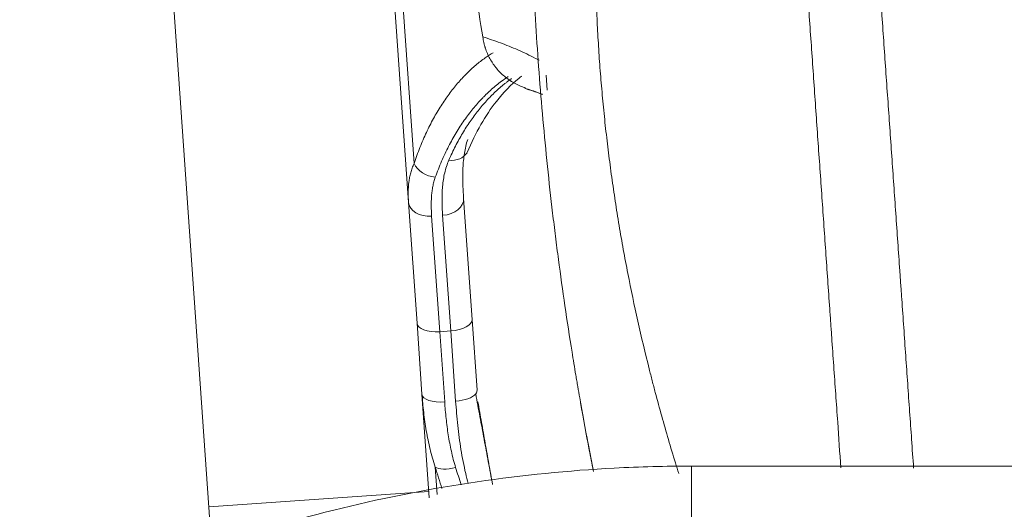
# Model space of a CAD drawing. Header units: millimetres. Extents: x -8 to 594, y 0 to 420.
# Tile 59 of 249: x 215.09 to 219.56, y 141.64 to 143.86. Entities that reach past the tile are written whole.
import ezdxf

# ---------------------------------------------------------------- set-up
doc = ezdxf.new("R2010")
doc.units = ezdxf.units.MM
doc.layers.add('1', color=7, linetype='Continuous', true_color=0xffffff)
doc.styles.add('Calibri', font='txt')
doc.dimstyles.get("Standard").update_dxf_attribs({"dimtxt": 0.18, "dimasz": 0.18, "dimexe": 0.18, "dimexo": 0.0625, "dimgap": 0.09, "dimtad": 0, "dimtih": 1, "dimtoh": 1, "dimdec": 4, "dimzin": 0, "dimdsep": 46, "dimtxsty": 'Standard', "dimcen": 0.09, "dimadec": 0, "dimazin": 0, "dimtfac": 1, "dimtdec": 4, "dimtofl": 0, "dimtmove": 0, "dimatfit": 3, "dimfxl": 0, "dimtolj": 1, "dimtzin": 0, "dimarcsym": 0})

# ---------------------------------------------------------------- blocks, each defined once
blk = doc.blocks.new('_U10')
at = {"layer": '1', "color": 18, "lineweight": 13}
for p, q in [((231.6494, 186.7855), (348.276, 186.7855)), ((346.276, 186.7855), (346.276, 152.3475)), ((346.276, 105.4567), (346.276, 139.8946)), ((192.5082, 105.4567), (348.276, 105.4567))]:
    blk.add_line(p, q, dxfattribs=at)
at = {"layer": '1', "color": 18}
for points in [[(346.276, 186.7855), (347.2139, 183.2855), (345.3382, 183.2855)], [(346.276, 105.4567), (345.3382, 108.9567), (347.2139, 108.9567)]]:
    blk.add_solid(points, dxfattribs=at)
at = {"layer": '1', "color": 18, "linetype": 'Continuous', "lineweight": 13, "char_height": 3.5, "attachment_point": 7, "rotation": 90, "line_spacing_factor": 1.399613, "style": 'Calibri'}
for s, insert in [('\\fCalibri|b0|i0;\\W1.0000;LIFTING STROPS* EYE', (356.9391, 122.4309)), ('\\fCalibri|b0|i0;\\W1.0000;2.28', (349.6162, 141.5521))]:
    blk.add_mtext(s, dxfattribs=dict(at, insert=insert))
blk = doc.blocks.new('_U13')
at = {"layer": '1', "color": 18, "lineweight": 13}
for p, q in [((115.9572, 152.2661), (52.7271, 152.2661)), ((54.7271, 152.2661), (54.7271, 135.0899)), ((54.7271, 105.4607), (54.7271, 122.637)), ((252.5082, 105.4607), (52.7271, 105.4607))]:
    blk.add_line(p, q, dxfattribs=at)
at = {"layer": '1', "color": 18}
for points in [[(54.7271, 152.2661), (55.6649, 148.7661), (53.7892, 148.7661)], [(54.7271, 105.4607), (53.7892, 108.9607), (55.6649, 108.9607)]]:
    blk.add_solid(points, dxfattribs=at)
at = {"layer": '1', "color": 18, "linetype": 'Continuous', "lineweight": 13, "insert": (58.0672, 124.2945), "char_height": 3.5, "attachment_point": 7, "rotation": 90, "line_spacing_factor": 1.399613, "style": 'Calibri'}
blk.add_mtext('\\fCalibri|b0|i0;\\W1.0000;0.94', dxfattribs=at)
blk = doc.blocks.new('_U14')
at = {"layer": '1', "color": 18, "lineweight": 13}
for p, q in [((217.6246, 152.25), (333.7983, 152.25)), ((331.7983, 152.25), (331.7983, 135.0834)), ((331.7983, 105.4639), (331.7983, 122.6305)), ((254.8752, 105.4639), (333.7983, 105.4639))]:
    blk.add_line(p, q, dxfattribs=at)
at = {"layer": '1', "color": 18}
for points in [[(331.7983, 152.25), (332.7361, 148.75), (330.8604, 148.75)], [(331.7983, 105.4639), (330.8604, 108.9639), (332.7361, 108.9639)]]:
    blk.add_solid(points, dxfattribs=at)
at = {"layer": '1', "color": 18, "linetype": 'Continuous', "lineweight": 13, "insert": (335.1384, 124.288), "char_height": 3.5, "attachment_point": 7, "rotation": 90, "line_spacing_factor": 1.399613, "style": 'Calibri'}
blk.add_mtext('\\fCalibri|b0|i0;\\W1.0000;0.94', dxfattribs=at)

msp = doc.modelspace()

# ---------------------------------------------------------------- linework, layer by layer
at = {"layer": '1', "color": 155, "linetype": 'Continuous', "lineweight": 18}
for p, q in [((216.858, 143.0271), (216.6564, 145.9102)), ((215.6557, 145.8854), (215.9626, 141.4961)), ((217.1074, 143.0446), (217.1458, 142.4961)), ((216.8964, 142.4787), (216.858, 143.0271)), ((216.9188, 142.1573), (216.8964, 142.4787)), ((217.1458, 142.4961), (217.1682, 142.1748)), ((216.9517, 141.6873), (216.9188, 142.1573)), ((265.333, 141.8396), (218.1402, 141.8311)), ((265.333, 141.8396), (218.1402, 141.8311)), ((215.9522, 141.6457), (216.9497, 141.7155))]:
    msp.add_line(p, q, dxfattribs=at)
at = {"layer": '1', "color": 155, "linetype": 'Continuous', "lineweight": 13}
for p, q in [((216.6935, 145.9121), (216.883, 143.2029)), ((217.482, 143.6037), (217.4868, 143.5355)), ((216.9626, 142.9649), (216.9993, 142.4404)), ((217.0492, 142.4439), (217.0125, 142.9684)), ((216.9993, 142.4404), (217.0492, 142.4439)), ((216.9993, 142.4404), (217.0216, 142.1218)), ((217.0714, 142.1253), (217.0492, 142.4439)), ((218.1402, 141.8311), (218.1405, 140.2436)), ((218.1402, 141.8311), (218.1405, 140.2436)), ((216.9879, 141.7019), (216.9792, 141.8267))]:
    msp.add_line(p, q, dxfattribs=at)
for centre, major_axis, ratio, start_param, end_param in [((217.0349, 143.2988), (0.0925, -0.0381), 0.773445, 5.078754, 6.16171), ((216.9738, 143.2184), (-0.0948, 0.0317), 0.747638, 0.622226, 1.871033), ((217.0076, 143.0376), (0.0998, 0.007), 0.693431, 4.712389, 6.283185), ((216.9578, 143.0341), (-0.0998, -0.007), 0.693431, 0, 1.570796), ((216.9961, 142.4857), (-0.0998, -0.007), 0.454015, 0, 1.570796), ((217.046, 142.4891), (0.0998, 0.007), 0.454015, 4.712389, 6.283185), ((217.0186, 142.1643), (-0.0998, -0.007), 0.425909, 0, 1.570796), ((217.0685, 142.1678), (0.0998, 0.007), 0.425909, 4.712389, 5.911692), ((217.0685, 141.8647), (-0.0956, -0.0293), 0.390838, 0.26411, 1.480607)]:
    msp.add_ellipse(centre, major_axis=major_axis, ratio=ratio, start_param=start_param, end_param=end_param, dxfattribs=at)
at = {"layer": '1', "color": 155, "linetype": 'Continuous', "lineweight": 18}
msp.add_ellipse((217.0685, 142.1678), major_axis=(0.0998, 0.007), ratio=0.425909, start_param=5.911692, end_param=6.283185, dxfattribs=at)
for points, degree, knots in [([(218.8179, 141.8237), (218.8131, 141.8922), (218.8083, 141.961), (218.7975, 142.1149), (218.7915, 142.2002), (218.7825, 142.3289), (218.7788, 142.3827), (218.775, 142.4367), (218.7735, 142.4583), (218.7727, 142.4692), (218.7705, 142.5016), (218.7629, 142.6098), (218.7553, 142.7182), (218.7462, 142.8485), (218.7432, 142.8919), (218.7371, 142.9789), (218.7341, 143.0224), (218.7249, 143.1531), (218.7127, 143.3275), (218.6944, 143.5899), (218.676, 143.8529), (218.6575, 144.1168), (218.639, 144.3813), (218.6205, 144.6466), (218.6081, 144.8239), (218.5988, 144.9571), (218.5957, 145.0015), (218.5922, 145.0515), (218.5918, 145.0571), (218.591, 145.0682), (218.5906, 145.0738), (218.5894, 145.0904), (218.5871, 145.1238), (218.5786, 145.2459), (218.5646, 145.4451), (218.5462, 145.7093), (218.5339, 145.8845), (218.5263, 145.9937), (218.5244, 146.021), (218.5225, 146.0482), (218.5217, 146.0591), (218.5213, 146.0646), (218.5202, 146.0809), (218.5164, 146.1354), (218.5126, 146.1895), (218.5035, 146.3191), (218.4915, 146.4907), (218.4797, 146.6597), (218.4709, 146.7857), (218.468, 146.8275), (218.4622, 146.9108), (218.4592, 146.9523), (218.4506, 147.0764), (218.4391, 147.2407), (218.4221, 147.4835), (218.4109, 147.643), (218.3999, 147.8013), (218.3944, 147.8799), (218.3835, 148.0358), (218.3781, 148.1132), (218.3673, 148.2668), (218.362, 148.3429), (218.3514, 148.4941), (218.3462, 148.569), (218.3397, 148.6619), (218.3383, 148.6816), (218.3369, 148.7013), (218.3368, 148.703), (218.3368, 148.7036), (218.3367, 148.7048), (218.3365, 148.7077), (218.3363, 148.7105), (218.3361, 148.7134), (218.336, 148.7143), (218.336, 148.7152), (218.336, 148.7156), (218.3359, 148.7157), (218.3359, 148.716), (218.3358, 148.7173), (218.3357, 148.7198), (218.3355, 148.7221), (218.3354, 148.7235), (218.3354, 148.7238), (218.3353, 148.7244), (218.3353, 148.7247), (218.3353, 148.7256), (218.3346, 148.7354), (218.3313, 148.7824), (218.328, 148.8295), (218.3227, 148.9057), (218.32, 148.9442), (218.3159, 149.0026), (218.3145, 149.0221), (218.3118, 149.0615), (218.3104, 149.0812), (218.3062, 149.1408), (218.3034, 149.181), (218.2992, 149.2418), (218.297, 149.2724), (218.2945, 149.3083), (218.2933, 149.3263), (218.2927, 149.3347), (218.2924, 149.3381), (218.2924, 149.3389), (218.2924, 149.3392), (218.2923, 149.3394), (218.2923, 149.3399), (218.2922, 149.3408), (218.2922, 149.3418), (218.2921, 149.3428), (218.2921, 149.3433), (218.292, 149.3438), (218.292, 149.3441), (218.292, 149.3442), (218.292, 149.3443), (218.292, 149.3444), (218.292, 149.3444)], 3, [0, 0, 0, 0, 0.027368, 0.027368, 0.060907, 0.060907, 0.077676, 0.081869, 0.081869, 0.086061, 0.086061, 0.094446, 0.127985, 0.127985, 0.144754, 0.144754, 0.161524, 0.161524, 0.195063, 0.228602, 0.262141, 0.29568, 0.329219, 0.362758, 0.396297, 0.396297, 0.413067, 0.413067, 0.415163, 0.415163, 0.417259, 0.417259, 0.421452, 0.429836, 0.463375, 0.496914, 0.530453, 0.530453, 0.538838, 0.540934, 0.540934, 0.543031, 0.543031, 0.547223, 0.563992, 0.563992, 0.597532, 0.631071, 0.631071, 0.64784, 0.64784, 0.66461, 0.66461, 0.698149, 0.731688, 0.765227, 0.765227, 0.798766, 0.798766, 0.832305, 0.832305, 0.865844, 0.865844, 0.899383, 0.899383, 0.907768, 0.908292, 0.908292, 0.908554, 0.908554, 0.908816, 0.909864, 0.909864, 0.910126, 0.910257, 0.910257, 0.910322, 0.910322, 0.910388, 0.910912, 0.911436, 0.911436, 0.911567, 0.911567, 0.911698, 0.911698, 0.91196, 0.916152, 0.932922, 0.932922, 0.949691, 0.949691, 0.958076, 0.958076, 0.966461, 0.966461, 0.98323, 0.98323, 0.991615, 0.995808, 0.997904, 0.998952, 0.999214, 0.999279, 0.999279, 0.999345, 0.999345, 0.999476, 0.999738, 0.999738, 0.999869, 0.999934, 0.999967, 0.999984, 0.999984, 1, 1, 1, 1]), ([(218.6299, 149.2261), (218.6303, 149.2211), (218.6308, 149.2134), (218.6313, 149.2057), (218.6316, 149.2018), (218.6317, 149.2006), (218.6319, 149.198), (218.632, 149.1967), (218.6321, 149.1941), (218.6322, 149.1928), (218.6324, 149.1903), (218.6325, 149.189), (218.6328, 149.1851), (218.6333, 149.1774), (218.6353, 149.1492), (218.6371, 149.1237), (218.6413, 149.0628), (218.6442, 149.0225), (218.6497, 148.9425), (218.6525, 148.9029), (218.6566, 148.8439), (218.658, 148.8243), (218.6607, 148.7854), (218.6621, 148.766), (218.6661, 148.708), (218.6688, 148.6697), (218.6741, 148.5939), (218.6767, 148.5563), (218.6807, 148.5005), (218.6819, 148.482), (218.6834, 148.4613), (218.6836, 148.459), (218.6838, 148.4555), (218.6839, 148.4544), (218.684, 148.4521), (218.6841, 148.4509), (218.6844, 148.4475), (218.6845, 148.4452), (218.6848, 148.4406), (218.685, 148.4383), (218.6858, 148.4267), (218.689, 148.3806), (218.6923, 148.3343), (218.7001, 148.2225), (218.7053, 148.1474), (218.7159, 147.9958), (218.7213, 147.9194), (218.7321, 147.7652), (218.7375, 147.6875), (218.7485, 147.5308), (218.7595, 147.3728), (218.7763, 147.132), (218.7877, 146.9689), (218.7964, 146.8456), (218.7993, 146.8044), (218.805, 146.7216), (218.808, 146.68), (218.8167, 146.5548), (218.8285, 146.3866), (218.8404, 146.2158), (218.8494, 146.0866), (218.8525, 146.0434), (218.8559, 145.9946), (218.8563, 145.9892), (218.857, 145.9783), (218.8574, 145.9729), (218.8585, 145.9566), (218.8608, 145.924), (218.8631, 145.8914), (218.8707, 145.7825), (218.8829, 145.6078), (218.9013, 145.3444), (218.9137, 145.1677), (218.9203, 145.0736), (218.9207, 145.0681), (218.9214, 145.057), (218.9218, 145.0515), (218.923, 145.0349), (218.9253, 145.0016), (218.9307, 144.9241), (218.9354, 144.8578), (218.9446, 144.7252), (218.957, 144.5487), (218.9754, 144.2848), (218.9938, 144.0216), (219.0122, 143.7591), (219.0305, 143.4975), (219.0427, 143.3235), (219.0518, 143.1933), (219.0548, 143.1499), (219.0609, 143.0632), (219.0639, 143.0199), (219.073, 142.89), (219.079, 142.8036), (219.0866, 142.6957), (219.0888, 142.6633), (219.0911, 142.631), (219.0922, 142.6148), (219.0926, 142.6095), (219.0933, 142.5987), (219.0967, 142.5502), (219.1001, 142.502), (219.1091, 142.3737), (219.115, 142.2887), (219.1268, 142.1199), (219.1327, 142.036), (219.1416, 141.9088), (219.1446, 141.8651), (219.1477, 141.8215)], 3, [0, 0, 0, 0, 0.002117, 0.003175, 0.003175, 0.003704, 0.003704, 0.004233, 0.004233, 0.004763, 0.004763, 0.005292, 0.005292, 0.00635, 0.008467, 0.016934, 0.016934, 0.033867, 0.033867, 0.050801, 0.050801, 0.059268, 0.059268, 0.067735, 0.067735, 0.084668, 0.084668, 0.101602, 0.101602, 0.110069, 0.110069, 0.111127, 0.111127, 0.111656, 0.111656, 0.112185, 0.112185, 0.113244, 0.113244, 0.114302, 0.114302, 0.118536, 0.135469, 0.135469, 0.169337, 0.169337, 0.203204, 0.203204, 0.237071, 0.237071, 0.270938, 0.304806, 0.338673, 0.338673, 0.355607, 0.355607, 0.37254, 0.37254, 0.406408, 0.440275, 0.440275, 0.457209, 0.457209, 0.459325, 0.459325, 0.461442, 0.461442, 0.465675, 0.474142, 0.474142, 0.50801, 0.541877, 0.575744, 0.575744, 0.577861, 0.577861, 0.579978, 0.579978, 0.584211, 0.592678, 0.609612, 0.609612, 0.643479, 0.677346, 0.711213, 0.745081, 0.778948, 0.812815, 0.812815, 0.829749, 0.829749, 0.846683, 0.846683, 0.88055, 0.88055, 0.889017, 0.89325, 0.89325, 0.895367, 0.895367, 0.897484, 0.914417, 0.914417, 0.948285, 0.948285, 0.982152, 0.982152, 1, 1, 1, 1]), ([(217.0286, 145.4624), (217.0295, 145.4271), (217.031, 145.3742), (217.0329, 145.3212), (217.0343, 145.286), (217.035, 145.2683), (217.0388, 145.1802), (217.0462, 145.0392), (217.0612, 144.828), (217.0739, 144.6874), (217.0844, 144.582), (217.0881, 144.5469), (217.0957, 144.4766), (217.0997, 144.4416), (217.1121, 144.3363), (217.121, 144.2663), (217.1401, 144.1263), (217.1502, 144.0564), (217.1717, 143.9167), (217.183, 143.847), (217.1949, 143.7773)], 3, [0, 0, 0, 0, 0.0625, 0.09375, 0.09375, 0.125, 0.125, 0.25, 0.375, 0.5, 0.5, 0.5625, 0.5625, 0.625, 0.625, 0.75, 0.75, 0.875, 0.875, 1, 1, 1, 1]), ([(217.6962, 141.8066), (217.6879, 141.8489), (217.6796, 141.8913), (217.6586, 142.0022), (217.6461, 142.0709), (217.631, 142.1574), (217.6265, 142.1833), (217.622, 142.2093), (217.6191, 142.2267), (217.6176, 142.2354), (217.6103, 142.2788), (217.6046, 142.3136), (217.5878, 142.4181), (217.5771, 142.4878), (217.5566, 142.6277), (217.5468, 142.6977), (217.5329, 142.803), (217.5284, 142.8381), (217.5196, 142.9084), (217.5153, 142.9436), (217.5028, 143.0492), (217.495, 143.1198), (217.4803, 143.2611), (217.4735, 143.3319), (217.4608, 143.4737), (217.4491, 143.6158), (217.4345, 143.8296), (217.4229, 144.0441), (217.4171, 144.1876), (217.4124, 144.3313), (217.4106, 144.4033), (217.4079, 144.5475), (217.4071, 144.6197), (217.4068, 144.6921)], 3, [0, 0, 0, 0, 0.045696, 0.045696, 0.119104, 0.119104, 0.137456, 0.146632, 0.146632, 0.155808, 0.155808, 0.192512, 0.192512, 0.26592, 0.26592, 0.339328, 0.339328, 0.376032, 0.376032, 0.412736, 0.412736, 0.486144, 0.486144, 0.559552, 0.559552, 0.63296, 0.706368, 0.779776, 0.853184, 0.853184, 0.926592, 0.926592, 1, 1, 1, 1]), ([(252.9174, 129.9099), (252.4115, 129.9115), (251.801, 129.9135), (251.1396, 129.9156), (250.4498, 129.9179), (249.7402, 129.9203), (249.5041, 129.921), (249.3513, 129.9215), (249.1179, 129.9223), (248.5658, 129.9242), (247.3905, 129.9281), (244.5475, 129.9378), (238.643, 129.9586), (231.1512, 129.9873), (223.3503, 130.0191), (215.2971, 130.0554), (208.1147, 130.0887), (203.248, 130.1138), (199.938, 130.1355), (196.9311, 130.1595), (194.5612, 130.1822), (192.5021, 130.2045), (190.4434, 130.2292), (188.063, 130.2622), (185.6472, 130.3013), (183.1028, 130.3492), (180.691, 130.403), (178.6658, 130.4548), (176.7523, 130.5106), (174.8413, 130.5738), (173.1434, 130.6376), (171.6186, 130.7013), (170.3138, 130.7609), (169.1724, 130.817), (168.2592, 130.8644), (167.2905, 130.9176), (166.1516, 130.9837), (164.7967, 131.068), (163.2828, 131.1699), (161.5459, 131.2983), (159.6594, 131.4524), (157.7766, 131.6219), (155.8986, 131.8078), (154.0272, 132.0108), (152.1922, 132.2282), (150.5521, 132.4397), (149.1045, 132.6401), (147.8474, 132.8249), (146.7784, 132.9898), (145.869, 133.1356), (144.9631, 133.2866), (144.0606, 133.4427), (143.1616, 133.6041), (142.2661, 133.7708), (141.3742, 133.9429), (140.4858, 134.1204), (139.6012, 134.3034), (138.7201, 134.4919), (137.8428, 134.686), (136.9691, 134.8857), (136.0988, 135.091), (135.232, 135.3018), (134.3687, 135.5182), (133.5086, 135.7399), (132.6516, 135.9671), (131.7976, 136.1995), (130.9465, 136.4371), (130.0981, 136.6797), (129.2437, 136.9298), (128.2218, 137.2357), (127.0359, 137.6002), (125.8392, 137.9792), (124.6673, 138.3607), (123.3422, 138.8029), (122.0247, 139.2528), (120.7168, 139.709), (119.2732, 140.224), (117.6611, 140.8126), (116.2481, 141.3394), (114.9759, 141.8213), (113.7096, 142.3071), (112.6483, 142.7192), (111.7076, 143.0876), (110.6936, 143.4883), (109.8641, 143.8189), (109.3458, 144.0265), (108.9426, 144.1886), (108.7335, 144.2728)], 5, [0, 0, 0, 0, 0, 0, 0.016833, 0.020278, 0.021974, 0.022944, 0.023576, 0.024508, 0.025324, 0.029937, 0.041286, 0.062514, 0.118916, 0.221378, 0.278719, 0.300339, 0.32995, 0.357444, 0.383059, 0.388759, 0.400332, 0.408793, 0.425949, 0.451567, 0.468012, 0.480813, 0.49361, 0.506404, 0.519194, 0.531982, 0.544767, 0.550514, 0.557551, 0.563005, 0.570335, 0.575496, 0.58312, 0.595909, 0.608702, 0.621501, 0.63431, 0.647132, 0.659969, 0.672797, 0.685595, 0.6974, 0.703776, 0.710146, 0.716511, 0.722871, 0.729226, 0.735577, 0.741925, 0.748269, 0.754612, 0.760953, 0.767293, 0.773632, 0.779973, 0.786315, 0.792659, 0.799006, 0.805356, 0.811711, 0.81807, 0.824435, 0.830805, 0.837181, 0.843564, 0.850277, 0.863079, 0.875913, 0.883045, 0.888758, 0.901592, 0.914418, 0.927239, 0.940058, 0.952876, 0.958227, 0.965696, 0.978519, 0.983285, 0.991347, 1, 1, 1, 1, 1, 1]), ([(217.1949, 143.7773), (217.1959, 143.7687), (217.1974, 143.7601), (217.2002, 143.7474), (217.2013, 143.7431), (217.203, 143.7368), (217.2036, 143.7347), (217.2045, 143.7316), (217.2048, 143.7306), (217.2055, 143.7285), (217.2085, 143.7191), (217.2119, 143.71), (217.2188, 143.6942), (217.2264, 143.6787), (217.2355, 143.664), (217.2428, 143.6532), (217.2453, 143.6497), (217.2493, 143.6444), (217.2506, 143.6427), (217.2533, 143.6392), (217.2547, 143.6375), (217.2617, 143.629), (217.2734, 143.6161), (217.2861, 143.6044), (217.2995, 143.5932), (217.3064, 143.5879), (217.3154, 143.5817), (217.3172, 143.5805), (217.32, 143.5787), (217.3209, 143.5781), (217.3228, 143.5769), (217.3274, 143.5739), (217.3321, 143.5712), (217.3436, 143.5648), (217.3514, 143.5609), (217.3673, 143.5538), (217.3754, 143.5507), (217.3845, 143.5477), (217.3854, 143.5474), (217.3862, 143.5472)], 3, [0, 0, 0, 0, 0.082658, 0.082658, 0.123987, 0.123987, 0.144652, 0.144652, 0.154984, 0.154984, 0.165317, 0.247975, 0.247975, 0.330633, 0.413291, 0.413291, 0.454621, 0.454621, 0.475285, 0.475285, 0.49595, 0.49595, 0.578608, 0.661266, 0.661266, 0.743925, 0.743925, 0.764589, 0.764589, 0.774921, 0.774921, 0.785254, 0.826583, 0.826583, 0.909241, 0.909241, 0.991899, 0.991899, 1, 1, 1, 1]), ([(216.883, 143.2029), (216.8871, 143.2155), (216.8956, 143.2403), (216.9047, 143.2643), (216.9187, 143.2996), (216.9285, 143.3223), (216.949, 143.3659), (216.9597, 143.3869), (216.9819, 143.4272), (216.9934, 143.4466), (217.0171, 143.4837), (217.0293, 143.5015), (217.0544, 143.5354), (217.0673, 143.5516), (217.0871, 143.5747), (217.0954, 143.584), (217.1047, 143.594), (217.1073, 143.5967), (217.109, 143.5985), (217.1098, 143.5994), (217.1141, 143.6038), (217.1175, 143.6073), (217.1346, 143.6244), (217.1486, 143.6373), (217.1767, 143.6612), (217.191, 143.6723), (217.2171, 143.6909), (217.2289, 143.6986), (217.2409, 143.7058)], 3, [0, 0, 0, 0, 0.050941, 0.101882, 0.101882, 0.203765, 0.203765, 0.305647, 0.305647, 0.407529, 0.407529, 0.509411, 0.509411, 0.611294, 0.611294, 0.662235, 0.67497, 0.681338, 0.681338, 0.687705, 0.687705, 0.713176, 0.713176, 0.815058, 0.815058, 0.91694, 0.91694, 1, 1, 1, 1]), ([(252.9158, 129.172), (252.4096, 129.1737), (251.7989, 129.1757), (251.1373, 129.178), (250.4465, 129.1803), (249.7368, 129.1827), (249.505, 129.1835), (249.3529, 129.184), (249.114, 129.1848), (248.562, 129.1868), (247.3889, 129.1908), (244.546, 129.2008), (238.6417, 129.2222), (231.1498, 129.2517), (223.3486, 129.2842), (215.295, 129.3214), (208.1121, 129.3554), (203.2446, 129.3811), (199.933, 129.4031), (196.9244, 129.4274), (194.5528, 129.4504), (192.4923, 129.4729), (190.4322, 129.4979), (188.0497, 129.5311), (185.6313, 129.5705), (183.0839, 129.6187), (180.6689, 129.6728), (178.6403, 129.7249), (176.7231, 129.7809), (174.808, 129.8445), (173.1059, 129.9086), (171.5771, 129.9726), (170.2687, 130.0326), (169.124, 130.0889), (168.208, 130.1366), (167.2363, 130.19), (166.094, 130.2564), (164.7347, 130.3411), (163.2153, 130.4436), (161.4718, 130.5725), (159.5779, 130.7274), (157.6871, 130.8979), (155.8007, 131.0848), (153.9203, 131.2889), (152.0761, 131.5076), (150.4271, 131.7203), (148.9715, 131.922), (147.7074, 132.1079), (146.6325, 132.2738), (145.7177, 132.4206), (144.8063, 132.5725), (143.8982, 132.7297), (142.9936, 132.8922), (142.0924, 133.0601), (141.1947, 133.2333), (140.3005, 133.4121), (139.41, 133.5964), (138.523, 133.7862), (137.6398, 133.9817), (136.7601, 134.1828), (135.8839, 134.3896), (135.0113, 134.6019), (134.1422, 134.8197), (133.2764, 135.043), (132.414, 135.2717), (131.5547, 135.5056), (130.6984, 135.7447), (129.845, 135.9888), (128.9858, 136.2404), (127.9585, 136.548), (126.7664, 136.9145), (125.5631, 137.2956), (124.3852, 137.6791), (123.0545, 138.1233), (121.7316, 138.5752), (120.4184, 139.0334), (118.9692, 139.5505), (117.3515, 140.1412), (115.9338, 140.6699), (114.6578, 141.1533), (113.3881, 141.6405), (112.324, 142.0537), (111.3806, 142.4233), (110.3638, 142.8251), (109.5325, 143.1565), (109.013, 143.3646), (108.6092, 143.527), (108.3999, 143.6113)], 5, [0, 0, 0, 0, 0, 0, 0.016833, 0.020278, 0.021974, 0.022944, 0.023576, 0.024508, 0.025324, 0.029937, 0.041286, 0.062514, 0.118916, 0.221378, 0.278719, 0.300339, 0.32995, 0.357444, 0.383059, 0.388759, 0.400332, 0.408793, 0.425949, 0.451567, 0.468012, 0.480813, 0.49361, 0.506404, 0.519194, 0.531982, 0.544767, 0.550514, 0.557551, 0.563005, 0.570335, 0.575496, 0.58312, 0.595909, 0.608702, 0.621501, 0.63431, 0.647132, 0.659969, 0.672797, 0.685595, 0.6974, 0.703776, 0.710146, 0.716511, 0.722871, 0.729226, 0.735577, 0.741925, 0.748269, 0.754612, 0.760953, 0.767293, 0.773632, 0.779973, 0.786315, 0.792659, 0.799006, 0.805356, 0.811711, 0.81807, 0.824435, 0.830805, 0.837181, 0.843564, 0.850277, 0.863079, 0.875913, 0.883045, 0.888758, 0.901592, 0.914418, 0.927239, 0.940058, 0.952876, 0.958227, 0.965696, 0.978519, 0.983285, 0.991347, 1, 1, 1, 1, 1, 1]), ([(217.3093, 143.5975), (217.2991, 143.5907), (217.2889, 143.5836), (217.2638, 143.5649), (217.2491, 143.5529), (217.2272, 143.5334), (217.2199, 143.5267), (217.2109, 143.518), (217.2091, 143.5163), (217.2056, 143.5127), (217.2038, 143.511), (217.1984, 143.5056), (217.1949, 143.502), (217.1772, 143.4835), (217.1635, 143.4679), (217.1366, 143.4351), (217.1235, 143.4179), (217.098, 143.3818), (217.0857, 143.3629), (217.0678, 143.3332), (217.0561, 143.313), (217.0392, 143.2814), (217.023, 143.2485), (217.0075, 143.2143), (216.9929, 143.1786), (216.9837, 143.1539), (216.9792, 143.1413)], 3, [0, 0, 0, 0, 0.077943, 0.077943, 0.1932, 0.1932, 0.250828, 0.250828, 0.265236, 0.265236, 0.279643, 0.279643, 0.308457, 0.308457, 0.423714, 0.423714, 0.538971, 0.538971, 0.654228, 0.654228, 0.711857, 0.769486, 0.827114, 0.884743, 0.942371, 1, 1, 1, 1]), ([(217.0405, 143.2184), (217.0453, 143.2294), (217.055, 143.2509), (217.0651, 143.2716), (217.0807, 143.302), (217.0914, 143.3214), (217.1137, 143.3588), (217.1252, 143.3767), (217.1487, 143.4109), (217.1608, 143.4273), (217.1856, 143.4586), (217.1983, 143.4735), (217.2242, 143.5018), (217.2506, 143.5287), (217.2781, 143.5526), (217.2937, 143.5652), (217.2955, 143.5666), (217.299, 143.5693), (217.3042, 143.5734), (217.3135, 143.5804), (217.321, 143.5858), (217.325, 143.5887)], 3, [0, 0, 0, 0, 0.064238, 0.128477, 0.128477, 0.256954, 0.256954, 0.385431, 0.385431, 0.513908, 0.513908, 0.642385, 0.642385, 0.770861, 0.899338, 0.899338, 0.915398, 0.915398, 0.931458, 0.963577, 1, 1, 1, 1]), ([(217.1238, 143.2535), (217.1628, 143.3448), (217.234, 143.471), (217.3283, 143.5665), (217.3667, 143.5966), (217.3712, 143.6)], 3, [0, 0, 0, 0, 0.57663, 0.950392, 1, 1, 1, 1]), ([(217.1259, 143.3129), (217.1226, 143.3025), (217.1197, 143.2921), (217.1149, 143.271), (217.1128, 143.2603), (217.1094, 143.2388), (217.1081, 143.2279), (217.1059, 143.2059), (217.1051, 143.1948), (217.104, 143.1724), (217.1037, 143.1611), (217.1035, 143.1383), (217.1038, 143.1153), (217.1051, 143.0803), (217.1066, 143.0565), (217.1074, 143.0446)], 3, [0, 0, 0, 0, 0.125, 0.125, 0.25, 0.25, 0.375, 0.375, 0.5, 0.5, 0.625, 0.625, 0.75, 0.875, 1, 1, 1, 1]), ([(217.0125, 142.9684), (217.0117, 142.9799), (217.0104, 143.0025), (217.0095, 143.0357), (217.0097, 143.0573), (217.0105, 143.0786), (217.0112, 143.0892), (217.013, 143.11), (217.0143, 143.1203), (217.0174, 143.1406), (217.0193, 143.1506), (217.0239, 143.1704), (217.0266, 143.1802), (217.0329, 143.1995), (217.0364, 143.209), (217.0405, 143.2184)], 3, [0, 0, 0, 0, 0.125, 0.25, 0.375, 0.375, 0.5, 0.5, 0.625, 0.625, 0.75, 0.75, 0.875, 0.875, 1, 1, 1, 1]), ([(216.858, 143.0271), (216.8569, 143.0431), (216.8563, 143.0588), (216.8567, 143.0893), (216.8576, 143.1043), (216.8604, 143.1262), (216.8615, 143.1334), (216.8643, 143.1477), (216.866, 143.1547), (216.8698, 143.1687), (216.872, 143.1756), (216.877, 143.1894), (216.8798, 143.1961), (216.883, 143.2029)], 3, [0, 0, 0, 0, 0.25, 0.25, 0.5, 0.5, 0.625, 0.625, 0.75, 0.75, 0.875, 0.875, 1, 1, 1, 1]), ([(216.9792, 143.1413), (216.9768, 143.1344), (216.9747, 143.1275), (216.9709, 143.1135), (216.9693, 143.1064), (216.9665, 143.0922), (216.9654, 143.085), (216.9635, 143.0706), (216.962, 143.056), (216.9608, 143.0338), (216.9606, 143.0187), (216.9608, 142.996), (216.9615, 142.9806), (216.9626, 142.9649)], 3, [0, 0, 0, 0, 0.125, 0.125, 0.25, 0.25, 0.375, 0.375, 0.5, 0.625, 0.75, 0.75, 1, 1, 1, 1]), ([(216.9792, 141.8267), (216.9746, 141.8402), (216.9703, 141.8538), (216.9625, 141.881), (216.9588, 141.8947), (216.9521, 141.922), (216.949, 141.9358), (216.9433, 141.9633), (216.9407, 141.977), (216.9359, 142.0046), (216.9316, 142.0323), (216.928, 142.06), (216.9233, 142.1017), (216.9208, 142.1295), (216.9188, 142.1573)], 3, [0, 0, 0, 0, 0.125, 0.125, 0.25, 0.25, 0.375, 0.375, 0.5, 0.5, 0.625, 0.75, 0.75, 1, 1, 1, 1]), ([(217.1285, 141.7522), (217.1243, 141.7674), (217.1205, 141.7826), (217.1126, 141.8159), (217.1088, 141.834), (217.1017, 141.8702), (217.0985, 141.8883), (217.0926, 141.9247), (217.0899, 141.9429), (217.0851, 141.9793), (217.0808, 142.0158), (217.0755, 142.0705), (217.0727, 142.107), (217.0714, 142.1253)], 3, [0, 0, 0, 0, 0.123272, 0.123272, 0.269393, 0.269393, 0.415514, 0.415514, 0.561636, 0.561636, 0.707757, 0.853879, 1, 1, 1, 1]), ([(217.6379, 142.1177), (217.6506, 142.046), (217.6695, 141.9436), (217.6893, 141.8419), (217.6954, 141.811)], 3, [0, 0, 0, 0, 0.695924, 1, 1, 1, 1]), ([(218.1402, 141.8311), (218.0235, 141.8311), (217.6991, 141.8225), (217.1678, 141.7697), (216.554, 141.6501), (215.9539, 141.4738), (215.3728, 141.2424), (214.8158, 140.9577), (214.2878, 140.6225), (213.817, 140.2577), (213.5335, 139.9959), (213.4074, 139.8697)], 3, [0, 0, 0, 0, 0.066525, 0.18534, 0.304184, 0.423028, 0.541872, 0.660716, 0.77956, 0.898404, 1, 1, 1, 1]), ([(218.1402, 141.8311), (218.0235, 141.8311), (217.6991, 141.8225), (217.1678, 141.7697), (216.554, 141.6501), (215.9539, 141.4738), (215.3728, 141.2424), (214.8158, 140.9577), (214.2878, 140.6225), (213.817, 140.2577), (213.5335, 139.9959), (213.4074, 139.8697)], 3, [0, 0, 0, 0, 0.066525, 0.18534, 0.304184, 0.423028, 0.541872, 0.660716, 0.77956, 0.898404, 1, 1, 1, 1])]:
    msp.add_open_spline(points, degree=degree, knots=knots, dxfattribs=at)
at = {"layer": '1', "color": 155, "linetype": 'Continuous', "lineweight": 13}
for points, knots in [([(217.7181, 144.7015), (217.7159, 144.6638), (217.7119, 144.5885), (217.7076, 144.4757), (217.7048, 144.3633), (217.7037, 144.251), (217.7041, 144.1391), (217.7061, 144.0273), (217.7097, 143.9158), (217.7149, 143.8046), (217.7216, 143.6935), (217.73, 143.5827), (217.7398, 143.4722), (217.7513, 143.3618), (217.7642, 143.2517), (217.7787, 143.1418), (217.7948, 143.0322), (217.8064, 142.9593), (217.8186, 142.8864), (217.825, 142.8501), (217.8382, 142.7774), (217.845, 142.7411), (217.8663, 142.6324), (217.8814, 142.56), (217.9137, 142.4158), (217.9308, 142.3438), (217.9533, 142.2541), (217.9579, 142.2362), (217.9671, 142.2004), (217.9718, 142.1825), (217.9861, 142.1288), (217.9958, 142.0932), (218.0255, 141.9867), (218.0462, 141.9163), (218.0727, 141.8299), (218.0778, 141.8134), (218.083, 141.7969)], [0, 0, 0, 0, 0.037773, 0.075546, 0.113319, 0.151092, 0.188865, 0.226637, 0.26441, 0.302183, 0.339956, 0.377729, 0.415502, 0.453275, 0.491048, 0.528821, 0.566594, 0.604367, 0.604367, 0.642139, 0.642139, 0.679912, 0.679912, 0.755458, 0.755458, 0.831004, 0.831004, 0.84989, 0.84989, 0.868777, 0.868777, 0.90655, 0.90655, 0.982096, 0.982096, 1, 1, 1, 1]), ([(217.1949, 143.7773), (217.2213, 143.7694), (217.2741, 143.7516), (217.3536, 143.7193), (217.4067, 143.6939), (217.439, 143.6774), (217.4446, 143.6745), (217.4502, 143.6715)], [0, 0, 0, 0, 0.311429, 0.622859, 0.934288, 0.934288, 1, 1, 1, 1]), ([(217.0216, 142.1218), (217.0224, 142.1093), (217.0244, 142.0844), (217.028, 142.0471), (217.0324, 142.0098), (217.036, 141.9849), (217.0399, 141.9602), (217.042, 141.9478), (217.0466, 141.9231), (217.0492, 141.9107), (217.0546, 141.8861), (217.0576, 141.8738), (217.064, 141.8493), (217.0675, 141.8371), (217.0713, 141.8249)], [0, 0, 0, 0, 0.125, 0.25, 0.375, 0.5, 0.5, 0.625, 0.625, 0.75, 0.75, 0.875, 0.875, 1, 1, 1, 1])]:
    msp.add_open_spline(points, degree=3, knots=knots, dxfattribs=at)
at = {"layer": '1', "color": 155, "linetype": 'Continuous', "lineweight": 18}
for points, degree in [([(217.3858, 143.544), (217.4254, 143.5323), (217.4656, 143.5166)], 2), ([(217.2386, 141.7477), (217.1623, 142.1586)], 1), ([(217.2386, 141.7477), (217.1722, 142.1227)], 1), ([(217.0095, 141.73), (216.9991, 141.7622), (216.989, 141.7944), (216.9792, 141.8267)], 3), ([(217.0713, 141.8249), (217.0794, 141.7987), (217.0877, 141.7725), (217.0961, 141.7463)], 3)]:
    msp.add_open_spline(points, degree=degree, dxfattribs=at)

# ---------------------------------------------------------------- dimensions: what is measured, and where the dimension line sits
at = {"layer": '1', "color": 18, "linetype": 'Continuous', "lineweight": 13}
dim = msp.add_linear_dim(base=(346.276, 105.4567), p1=(224.6494, 186.7855), p2=(192.5082, 105.4567), angle=90, text=' \\fCalibri|b0|i0;\\C18;2.28 \\P\\fCalibri|b0|i0;\\C18;{\\H1.00x;\\fCalibri|b0|i0;LIFTING STROPS* EYE\\fCalibri|b0|i0;}\\C18;', dimstyle='Standard', override={"dimtxt": 3.5, "dimasz": 3.5, "dimexe": 2, "dimexo": 0, "dimgap": 1.5, "dimtih": 0, "dimtoh": 0, "dimdec": 2, "dimlfac": 0.001, "dimdsep": 46, "dimlunit": 2, "dimpost": '', "dimtxsty": 'Calibri', "dimsah": 1, "dimse1": 0, "dimse2": 0, "dimsd1": 0, "dimsd2": 0, "dimclrd": 18, "dimclre": 18, "dimclrt": 18, "dimtol": 0, "dimtm": -0.1, "dimtfac": 1, "dimtdec": 2, "dimtofl": 1, "dimtmove": 0, "dimlwd": 13, "dimlwe": 13}, dxfattribs=at)
dim.commit()
dim.dimension.update_dxf_attribs({"geometry": '_U10', "text_midpoint": (346.276, 146.1211), "dimtype": 160})
for base, p1, p2, picture, middle in [((54.7271, 152.2661), (252.5082, 105.4607), (115.9572, 152.2661), '_U13', (54.7271, 128.8634)), ((331.7983, 152.25), (254.8752, 105.4639), (217.6246, 152.25), '_U14', (331.7983, 128.857))]:
    dim = msp.add_linear_dim(base=base, p1=p1, p2=p2, angle=90, dimstyle='Standard', override={"dimtxt": 3.5, "dimasz": 3.5, "dimexe": 2, "dimexo": 0, "dimgap": 1.5, "dimtih": 0, "dimtoh": 0, "dimdec": 2, "dimlfac": 0.02, "dimdsep": 46, "dimlunit": 2, "dimtxsty": 'Calibri', "dimsah": 1, "dimse1": 0, "dimse2": 0, "dimsd1": 0, "dimsd2": 0, "dimclrd": 18, "dimclre": 18, "dimclrt": 18, "dimtol": 0, "dimtm": -0.1, "dimtfac": 1, "dimtdec": 2, "dimtofl": 1, "dimtmove": 0, "dimlwd": 13, "dimlwe": 13}, dxfattribs=at)
    dim.commit()
    dim.dimension.update_dxf_attribs({"geometry": picture, "text_midpoint": middle, "dimtype": 160})

doc.saveas('drawing.dxf')
